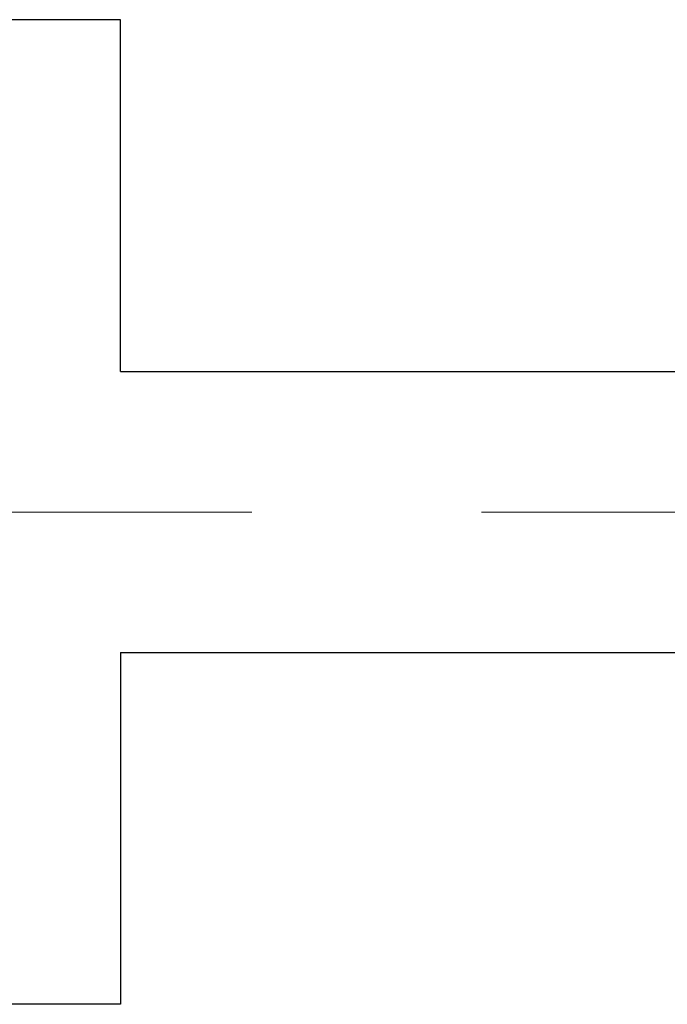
# Model space of a CAD drawing. Header units: millimetres. Extents: x 0 to 594, y 0 to 420.
# Tile 28 of 132: x 201.97 to 206.57, y 190.45 to 197.45. Entities that reach past the tile are written whole.
import ezdxf

# ---------------------------------------------------------------- set-up
doc = ezdxf.new("R2010")
doc.units = ezdxf.units.MM
doc.header["$LTSCALE"] = 0.257233
doc.linetypes.add('CENTER', pattern=[50.8, 31.75, -6.35, 6.35, -6.35])
doc.layers.add('NoLayerName_001', color=7, linetype='Continuous')

msp = doc.modelspace()

# ---------------------------------------------------------------- linework, layer by layer
at = {"layer": 'NoLayerName_001', "color": 7, "linetype": 'Continuous', "lineweight": 25}
for p, q in [((202.6831, 197.4516), (168.6831, 197.4516)), ((202.6831, 194.9516), (202.6831, 197.4516)), ((202.6831, 194.9516), (213.1831, 194.9516)), ((202.6831, 192.9516), (202.6831, 190.4516)), ((202.6831, 192.9516), (213.1831, 192.9516)), ((202.6831, 190.4516), (168.6831, 190.4516))]:
    msp.add_line(p, q, dxfattribs=at)
at = {"layer": 'NoLayerName_001', "color": 2, "linetype": 'CENTER', "lineweight": 13}
msp.add_line((216.6831, 193.9516), (154.6831, 193.9516), dxfattribs=at)

doc.saveas('drawing.dxf')
